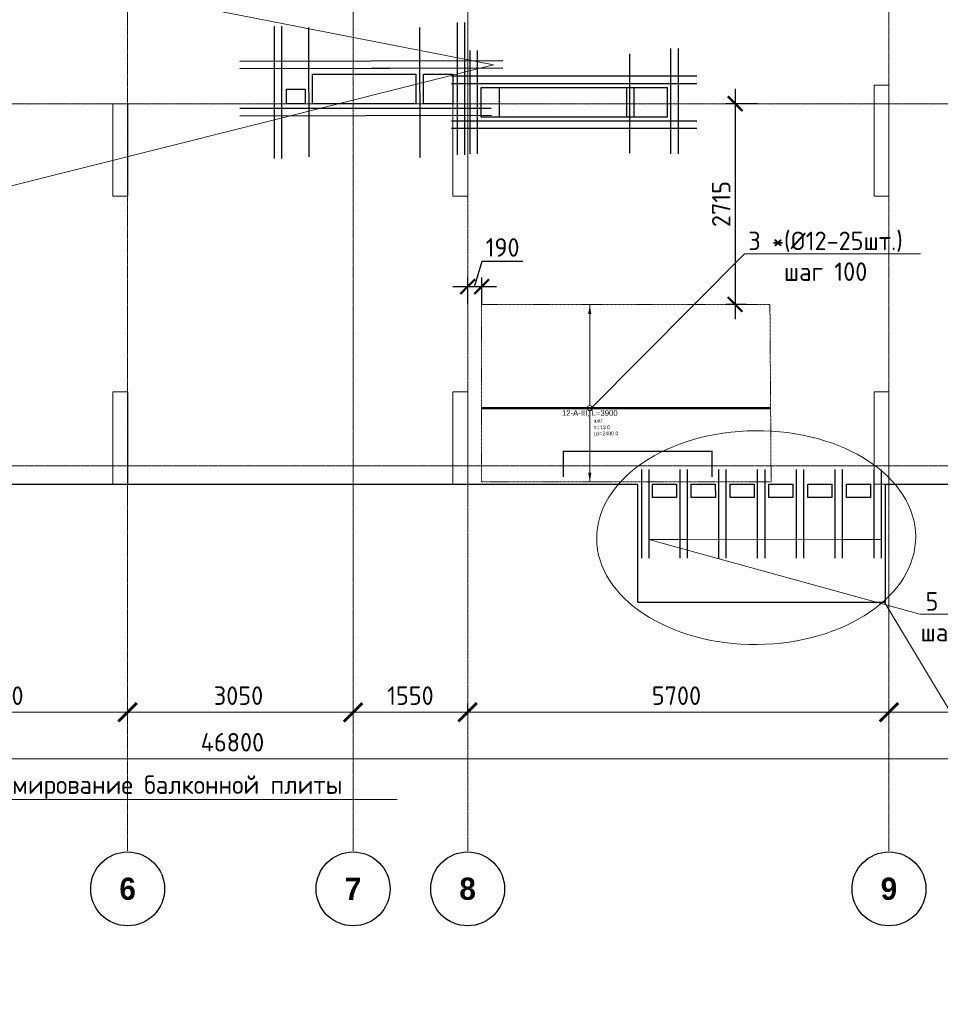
# Model space of a CAD drawing. Header units: millimetres. Extents: x -42044588 to 856694, y -806701 to 941911.
# Tile 196 of 256: x -86027 to -73572, y -289658 to -276330. Entities that reach past the tile are written whole.
import ezdxf
from ezdxf import colors
from ezdxf.entities.mleader import LeaderData, LeaderLine
from ezdxf.enums import TextEntityAlignment as Align
from ezdxf.math import Vec2, Vec3

# ---------------------------------------------------------------- set-up
doc = ezdxf.new("R2010")
doc.units = ezdxf.units.MM
doc.set_wipeout_variables(frame=1)
for name, pattern in [('01 Штриховая _4 мм_', [6, 3.5, -2.5]), ('______5', [1100, 800, -100, 100, -100]), ('DASHED', [7, 5, -2, 0]), ('GOST2.303 4', [7, 5, -2, 0]), ('осевая', [50.8, 31.75, -6.35, 6.35, -6.35])]:
    doc.linetypes.add(name, pattern=pattern)
for name, color, linetype, lineweight in [('907Сл Осевые', 1, 'Continuous', 0), ('_0.25', 114, 'Continuous', 25), ('_0.5', 94, 'Continuous', 50), ('RAZMER', 100, 'Continuous', 15), ('АрмСтер', 2, 'Continuous', 50), ('контур распр. стерхней', 2, 'GOST2.303 4', 20), ('Оси', 40, '______5', 18), ('Перекрытие ж_бетон', 1, 'Continuous', 30), ('подоснова', 151, 'Continuous', 5), ('РАЗМЕРЫ', 1, 'Continuous', 9)]:
    doc.layers.add(name, color=color, linetype=linetype, lineweight=lineweight)
doc.layers.add('АрмСтер_атрибуты', color=2, linetype='Continuous', lineweight=0, plot=False)
doc.layers.add('Колонна_ бетон', color=7, linetype='Continuous', lineweight=50, true_color=0xb4b496)
doc.styles.add('Century Gothic', font='GOTHIC.TTF')
doc.styles.add('GOST-2.304_Type-B', font='GOST_Common.ttf')
doc.styles.get("Standard").update_dxf_attribs({"font": 'arial.ttf'})
doc.styles.add('Аннотативный', font='arial.ttf')
doc.styles.add('ГОСТ', font='GOST_Common.ttf')
doc.dimstyles.new('ISO-25', dxfattribs={"dimtxt": 2.5, "dimasz": 2.5, "dimexe": 1.25, "dimexo": 0.625, "dimtad": 1, "dimtxsty": 'Standard', "dimcen": 2.5, "dimadec": 0, "dimazin": 0, "dimtfac": 1, "dimtmove": 0, "dimatfit": 3, "dimfxl": 0, "dimarcsym": 0})
doc.dimstyles.new('СПДС', dxfattribs={"dimscale": 100, "dimtxt": 2.5, "dimasz": 2, "dimexe": 1.25, "dimexo": 0, "dimtad": 1, "dimdec": 0, "dimrnd": 5, "dimtxsty": 'GOST-2.304_Type-B', "dimblk": 'ARCHTICK', "dimcen": 2.5, "dimdle": 2, "dimclrd": 1, "dimclre": 1, "dimclrt": 1, "dimadec": 0, "dimazin": 2, "dimtfac": 0.75, "dimtdec": 0, "dimtmove": 1, "dimatfit": 3, "dimfxl": 0, "dimtolj": 1, "dimarcsym": 0})

# ---------------------------------------------------------------- blocks, each defined once
blk = doc.blocks.new('_ArchTick')
at = {"color": 0, "linetype": 'ByBlock', "const_width": 0.15}
blk.add_lwpolyline([(-0.5, -0.5), (0.5, 0.5)], dxfattribs=at)
blk = doc.blocks.new('*D6710')
at = {"color": 1, "lineweight": -2, "transparency": 16777216}
for p, q in [((-85705, -346670), (-85705, -346545)), ((-38905, -346670), (-38905, -346545)), ((-85905, -346670), (-38705, -346670))]:
    blk.add_line(p, q, dxfattribs=at)
at = {"layer": 'DEFPOINTS', "color": 0, "transparency": 16777216}
for p in [(-85705, -346670), (-38905, -346670), (-38905, -346670)]:
    blk.add_point(p, dxfattribs=at)
at = {"color": 1, "lineweight": -2, "transparency": 16777216, "xscale": 250, "yscale": 250, "zscale": 250, "rotation": 180}
blk.add_blockref('_ArchTick', (-85705, -346670), dxfattribs=at)
at = {"color": 1, "lineweight": -2, "transparency": 16777216, "xscale": 250, "yscale": 250, "zscale": 250}
blk.add_blockref('_ArchTick', (-38905, -346670), dxfattribs=at)
at = {"color": 1, "transparency": 16777216, "insert": (-67487, -346445), "char_height": 250, "width": 104166.67, "attachment_point": 5, "style": 'GOST-2.304_Type-B'}
blk.add_mtext('\\A1;46800', dxfattribs=at)
blk = doc.blocks.new('NSY101')
at = {"color": 0, "linetype": 'ByBlock', "lineweight": -2}
blk.add_circle((0, 0), 50, dxfattribs=at)
blk = doc.blocks.new('СЛОЖНЫЙ_ОБЪЕКТ_33')
at = {"layer": 'Оси', "color": 16, "linetype": 'Continuous', "lineweight": 25, "transparency": 33554687, "xscale": 9.999999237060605, "yscale": 9.999999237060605, "zscale": 9.999999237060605}
blk.add_blockref('NSY101', (21513, -43009), dxfattribs=at)
at = {"layer": 'Оси', "color": 16, "linetype": 'Continuous', "lineweight": 25, "transparency": 33554687, "insert": (21513, -43009), "char_height": 300, "width": 385, "attachment_point": 5, "style": 'Century Gothic'}
blk.add_mtext('\\A1;{\\fCentury Gothic|i0|b1;\\H300.000000;\\W1.000000;\\C16;6}\\P', dxfattribs=at)
blk = doc.blocks.new('СЛОЖНЫЙ_ОБЪЕКТ_34')
at = {"layer": 'Оси', "color": 16, "linetype": 'Continuous', "lineweight": 25, "transparency": 33554687, "xscale": 9.999999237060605, "yscale": 9.999999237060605, "zscale": 9.999999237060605}
blk.add_blockref('NSY101', (24563, -43009), dxfattribs=at)
at = {"layer": 'Оси', "color": 16, "linetype": 'Continuous', "lineweight": 25, "transparency": 33554687, "insert": (24563, -43009), "char_height": 300, "width": 385, "attachment_point": 5, "style": 'Century Gothic'}
blk.add_mtext('\\A1;{\\fCentury Gothic|i0|b1;\\H300.000000;\\W1.000000;\\C16;7}\\P', dxfattribs=at)
blk = doc.blocks.new('СЛОЖНЫЙ_ОБЪЕКТ_35')
at = {"layer": 'Оси', "color": 16, "linetype": 'Continuous', "lineweight": 25, "transparency": 33554687, "xscale": 9.999999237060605, "yscale": 9.999999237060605, "zscale": 9.999999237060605}
blk.add_blockref('NSY101', (26113, -43009), dxfattribs=at)
at = {"layer": 'Оси', "color": 16, "linetype": 'Continuous', "lineweight": 25, "transparency": 33554687, "insert": (26113, -43009), "char_height": 300, "width": 385, "attachment_point": 5, "style": 'Century Gothic'}
blk.add_mtext('\\A1;{\\fCentury Gothic|i0|b1;\\H300.000000;\\W1.000000;\\C16;8}\\P', dxfattribs=at)
blk = doc.blocks.new('СЛОЖНЫЙ_ОБЪЕКТ_36')
at = {"layer": 'Оси', "color": 16, "linetype": 'Continuous', "lineweight": 25, "transparency": 33554687, "xscale": 9.999999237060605, "yscale": 9.999999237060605, "zscale": 9.999999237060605}
blk.add_blockref('NSY101', (31813, -43009), dxfattribs=at)
at = {"layer": 'Оси', "color": 16, "linetype": 'Continuous', "lineweight": 25, "transparency": 33554687, "insert": (31813, -43009), "char_height": 300, "width": 385, "attachment_point": 5, "style": 'Century Gothic'}
blk.add_mtext('\\A1;{\\fCentury Gothic|i0|b1;\\H300.000000;\\W1.000000;\\C16;9}\\P', dxfattribs=at)
blk = doc.blocks.new('*D6720')
at = {"color": 1, "lineweight": -2, "transparency": 16777216}
for p, q in [((-72355, -346039), (-72355, -345914)), ((-68905, -346039), (-68905, -345914)), ((-72555, -346039), (-68705, -346039))]:
    blk.add_line(p, q, dxfattribs=at)
at = {"layer": 'DEFPOINTS', "color": 0, "transparency": 16777216}
for p in [(-72355, -346039), (-68905, -346039), (-68905, -346039)]:
    blk.add_point(p, dxfattribs=at)
at = {"color": 1, "lineweight": -2, "transparency": 16777216, "xscale": 250, "yscale": 250, "zscale": 250, "rotation": 180}
blk.add_blockref('_ArchTick', (-72355, -346039), dxfattribs=at)
at = {"color": 1, "lineweight": -2, "transparency": 16777216, "xscale": 250, "yscale": 250, "zscale": 250}
blk.add_blockref('_ArchTick', (-68905, -346039), dxfattribs=at)
at = {"color": 1, "transparency": 16777216, "insert": (-70655, -345814), "char_height": 250, "width": 83333.33, "attachment_point": 5, "style": 'GOST-2.304_Type-B'}
blk.add_mtext('\\A1;3450', dxfattribs=at)
blk = doc.blocks.new('*D6721')
at = {"color": 1, "lineweight": -2, "transparency": 16777216}
for p, q in [((-68905, -346039), (-68905, -345914)), ((-65855, -346039), (-65855, -345914)), ((-69105, -346039), (-65655, -346039))]:
    blk.add_line(p, q, dxfattribs=at)
at = {"layer": 'DEFPOINTS', "color": 0, "transparency": 16777216}
for p in [(-68905, -346039), (-65855, -346039), (-65855, -346039)]:
    blk.add_point(p, dxfattribs=at)
at = {"color": 1, "lineweight": -2, "transparency": 16777216, "xscale": 250, "yscale": 250, "zscale": 250, "rotation": 180}
blk.add_blockref('_ArchTick', (-68905, -346039), dxfattribs=at)
at = {"color": 1, "lineweight": -2, "transparency": 16777216, "xscale": 250, "yscale": 250, "zscale": 250}
blk.add_blockref('_ArchTick', (-65855, -346039), dxfattribs=at)
at = {"color": 1, "transparency": 16777216, "insert": (-67405, -345814), "char_height": 250, "width": 83333.33, "attachment_point": 5, "style": 'GOST-2.304_Type-B'}
blk.add_mtext('\\A1;3050', dxfattribs=at)
blk = doc.blocks.new('*D6722')
at = {"color": 1, "lineweight": -2, "transparency": 16777216}
for p, q in [((-65854.71808, -346038.91005), (-65854.71808, -345913.91005)), ((-64304.71808, -346038.91005), (-64304.71808, -345913.91005)), ((-66054.71808, -346038.91005), (-64104.71808, -346038.91005))]:
    blk.add_line(p, q, dxfattribs=at)
at = {"layer": 'DEFPOINTS', "color": 0, "transparency": 16777216}
for p in [(-65854.71808, -346038.91005), (-64304.71808, -346038.91005), (-64304.71808, -346038.91005)]:
    blk.add_point(p, dxfattribs=at)
at = {"color": 1, "lineweight": -2, "transparency": 16777216, "xscale": 250, "yscale": 250, "zscale": 250, "rotation": 180}
blk.add_blockref('_ArchTick', (-65854.71808, -346038.91005), dxfattribs=at)
at = {"color": 1, "lineweight": -2, "transparency": 16777216, "xscale": 250, "yscale": 250, "zscale": 250}
blk.add_blockref('_ArchTick', (-64304.71808, -346038.91005), dxfattribs=at)
at = {"color": 1, "transparency": 16777216, "insert": (-65079.71808, -345813.91005), "char_height": 250, "width": 83333.3333333, "attachment_point": 5, "style": 'GOST-2.304_Type-B'}
blk.add_mtext('\\A1;1550', dxfattribs=at)
blk = doc.blocks.new('*D6723')
at = {"color": 1, "lineweight": -2, "transparency": 16777216}
for p, q in [((-64305, -346039), (-64305, -345914)), ((-58605, -346039), (-58605, -345914)), ((-64505, -346039), (-58405, -346039))]:
    blk.add_line(p, q, dxfattribs=at)
at = {"layer": 'DEFPOINTS', "color": 0, "transparency": 16777216}
for p in [(-64305, -346039), (-58605, -346039), (-58605, -346039)]:
    blk.add_point(p, dxfattribs=at)
at = {"color": 1, "lineweight": -2, "transparency": 16777216, "xscale": 250, "yscale": 250, "zscale": 250, "rotation": 180}
blk.add_blockref('_ArchTick', (-64305, -346039), dxfattribs=at)
at = {"color": 1, "lineweight": -2, "transparency": 16777216, "xscale": 250, "yscale": 250, "zscale": 250}
blk.add_blockref('_ArchTick', (-58605, -346039), dxfattribs=at)
at = {"color": 1, "transparency": 16777216, "insert": (-61480, -345814), "char_height": 250, "width": 83333.33, "attachment_point": 5, "style": 'GOST-2.304_Type-B'}
blk.add_mtext('\\A1;5700', dxfattribs=at)
blk = doc.blocks.new('*D6724')
at = {"color": 1, "lineweight": -2, "transparency": 16777216}
for p, q in [((-58605, -346039), (-58605, -345914)), ((-54205, -346039), (-54205, -345914)), ((-58805, -346039), (-54005, -346039))]:
    blk.add_line(p, q, dxfattribs=at)
at = {"layer": 'DEFPOINTS', "color": 0, "transparency": 16777216}
for p in [(-58605, -346039), (-54205, -346039), (-54205, -346039)]:
    blk.add_point(p, dxfattribs=at)
at = {"color": 1, "lineweight": -2, "transparency": 16777216, "xscale": 250, "yscale": 250, "zscale": 250, "rotation": 180}
blk.add_blockref('_ArchTick', (-58605, -346039), dxfattribs=at)
at = {"color": 1, "lineweight": -2, "transparency": 16777216, "xscale": 250, "yscale": 250, "zscale": 250}
blk.add_blockref('_ArchTick', (-54205, -346039), dxfattribs=at)
at = {"color": 1, "transparency": 16777216, "insert": (-56430, -345814), "char_height": 250, "width": 83333.33, "attachment_point": 5, "style": 'GOST-2.304_Type-B'}
blk.add_mtext('\\A1;4400', dxfattribs=at)
blk = doc.blocks.new('подложка стн 1-го этажа')
at = {"layer": 'Колонна_ бетон', "color": 252, "linetype": 'DASHED', "lineweight": 0, "ltscale": 0.5, "true_color": 0x939598, "transparency": 33554687}
for p, q in [((35144, 14862, -200), (34944, 14862, -200)), ((34944, 13362, -200), (34944, 14862, -200)), ((34944, 14862, -200), (34944, 14862, -200)), ((35144, 14862, -200), (35144, 14862, -200)), ((35144, 14862, -200), (35144, 13362, -200)), ((24844, 14612, -200), (24644, 14612, -200)), ((24644, 14612, -200), (24644, 14612, -200)), ((24644, 14612, -200), (24644, 13362, -200)), ((24844, 14612, -200), (24844, 14612, -200)), ((24844, 13362, -200), (24844, 14612, -200)), ((29444, 14612, -200), (29244, 14612, -200)), ((29244, 14612, -200), (29244, 14612, -200)), ((29244, 14612, -200), (29244, 13362, -200)), ((29444, 14612, -200), (29444, 14612, -200)), ((29444, 14612, -200), (29444, 13362, -200)), ((24844, 13362, -200), (24644, 13362, -200)), ((24644, 13362, -200), (24644, 13362, -200)), ((24844, 13362, -200), (24844, 13362, -200)), ((29244, 13362, -200), (29244, 13362, -200)), ((29244, 13362, -200), (29444, 13362, -200)), ((29444, 13362, -200), (29444, 13362, -200)), ((34944, 13362, -200), (34944, 13362, -200)), ((35144, 13362, -200), (34944, 13362, -200)), ((35144, 13362, -200), (35144, 13362, -200)), ((24644, 9462, -200), (24644, 10712, -200)), ((24844, 10712, -200), (24644, 10712, -200)), ((24844, 9462, -200), (24844, 10712, -200)), ((29244, 10712, -200), (29244, 9462, -200)), ((29244, 10712, -200), (29444, 10712, -200)), ((29444, 9462, -200), (29444, 10712, -200)), ((35144, 10712, -200), (34944, 10712, -200)), ((34944, 10712, -200), (34944, 9462, -200)), ((35144, 10712, -200), (35144, 9462, -200)), ((24644, 9462, -200), (24844, 9462, -200)), ((29444, 9462, -200), (29244, 9462, -200)), ((35144, 9462, -200), (34944, 9462, -200))]:
    blk.add_line(p, q, dxfattribs=at)
blk = doc.blocks.new('_None')
blk = doc.blocks.new('*D5418')
at = {"color": 0, "lineweight": -2, "transparency": 16777216}
for p, q in [((-78668, -282519), (-78668, -282168)), ((-78665, -282169), (-76663, -282169)), ((-76660, -282519), (-76660, -282168))]:
    blk.add_line(p, q, dxfattribs=at)
at = {"color": 0, "transparency": 16777216}
for points in [[(-78665, -282168), (-78665, -282169), (-78668, -282169)], [(-76663, -282168), (-76663, -282169), (-76660, -282169)]]:
    blk.add_solid(points, dxfattribs=at)
at = {"layer": 'DEFPOINTS', "color": 0, "transparency": 16777216}
for p in [(-76660, -282169), (-78668, -282520), (-76660, -282520)]:
    blk.add_point(p, dxfattribs=at)
at = {"color": 0, "lineweight": 0, "transparency": 16777216, "insert": (-77664, -282167), "char_height": 2.5, "attachment_point": 5}
blk.add_mtext('2007,47', dxfattribs=at)
blk = doc.blocks.new('*U5415')
at = {"layer": 'РАЗМЕРЫ'}
for p, q in [((112, 1400), (-112, 1400)), ((112, -1000), (-112, -1000))]:
    blk.add_line(p, q, dxfattribs=at)
at = {"layer": 'РАЗМЕРЫ', "ltscale": 15}
blk.add_line((0, -1000), (0, 1400), dxfattribs=at)
at = {"layer": 'РАЗМЕРЫ'}
for points in [[(0, 1400), (21, 1275), (-21, 1275)], [(0, -1000), (21, -875), (-21, -875)]]:
    blk.add_solid(points, dxfattribs=at)
at = {"layer": 'АрмСтер_атрибуты', "color": 215, "ltscale": 15, "style": 'Аннотативный'}
for s, p in [('шаг', (51, -194)), ('n=', (51, -285)), ('Lр=', (50, -368))]:
    blk.add_text(s, height=50, dxfattribs=at).set_placement(p)
at = {"layer": 'АрмСтер_атрибуты', "style": 'Аннотативный', "flags": 8}
blk.add_attdef('ПОЗ', (110, 30), '', height=75, dxfattribs=at)
at = {"layer": 'АрмСтер_атрибуты', "color": 215, "style": 'Аннотативный'}
for tag, p, flags in [('КОЛ', (138, -285), 8), ('ШАГ', (191, -194), 10), ('ШИРИНА', (173, -368), 8)]:
    blk.add_attdef(tag, p, '', height=50, dxfattribs=dict(at, flags=flags))
at = {"layer": 'АрмСтер_атрибуты', "flags": 9}
for tag, p in [('МАССА', (-1034, -410)), ('ОБОЗНАЧЕНИЕ', (-1034, -524))]:
    blk.add_attdef(tag, p, '', height=75, dxfattribs=at)
at = {"linetype": 'Continuous', "lineweight": 0}
blk.add_wipeout([(35, 0), (28, 21), (11, 33), (-11, 33), (-28, 21), (-35, 0), (-28, -21), (-11, -33), (11, -33), (28, -21)], dxfattribs=at)
at = {"color": 0, "linetype": 'ByBlock', "lineweight": -2, "ltscale": 100}
blk.add_line((-1463, 0), (2437, 0), dxfattribs=at)
at = {"layer": 'РАЗМЕРЫ'}
blk.add_circle((0, 0), 35, dxfattribs=at)
at = {"layer": 'АрмСтер_атрибуты', "style": 'Аннотативный', "flags": 8}
blk.add_attdef('НАИМЕНОВАНИЕ', text='', height=75, dxfattribs=at).set_placement((0, -29), align=Align.TOP_CENTER)
blk = doc.blocks.new('*D5432')
at = {"layer": '907Сл Осевые', "color": 1, "lineweight": -2, "transparency": 16777216}
for p, q in [((-79872, -279944), (-79769, -279600)), ((-79769, -279600), (-79219, -279600)), ((-79966, -280184), (-79966, -279819)), ((-79777, -280184), (-79777, -279819)), ((-79577, -279944), (-80166, -279944))]:
    blk.add_line(p, q, dxfattribs=at)
at = {"layer": 'DEFPOINTS', "color": 0, "transparency": 16777216}
for p in [(-79966, -279944), (-79966, -280184, -360), (-79777, -280184)]:
    blk.add_point(p, dxfattribs=at)
at = {"layer": '907Сл Осевые', "color": 1, "lineweight": -2, "transparency": 16777216, "xscale": 200, "yscale": 200, "zscale": 200, "rotation": 180}
blk.add_blockref('_ArchTick', (-79966, -279944), dxfattribs=at)
at = {"layer": '907Сл Осевые', "color": 1, "lineweight": -2, "transparency": 16777216, "xscale": 200, "yscale": 200, "zscale": 200}
blk.add_blockref('_ArchTick', (-79777, -279944), dxfattribs=at)
at = {"layer": '907Сл Осевые', "color": 1, "lineweight": 0, "transparency": 16777216, "insert": (-79494, -279413), "char_height": 250, "attachment_point": 5, "style": 'GOST-2.304_Type-B'}
blk.add_mtext('\\A1;190', dxfattribs=at)
blk = doc.blocks.new('*D5433')
at = {"layer": '907Сл Осевые', "color": 1, "lineweight": -2, "transparency": 16777216}
for p, q in [((-76348, -277267), (-76348, -280384)), ((-76046, -277467), (-76473, -277467)), ((-76197, -280184), (-76473, -280184))]:
    blk.add_line(p, q, dxfattribs=at)
at = {"layer": 'DEFPOINTS', "color": 0, "transparency": 16777216}
for p in [(-76046, -277467, -360), (-76348, -280184), (-76197, -280184)]:
    blk.add_point(p, dxfattribs=at)
at = {"layer": '907Сл Осевые', "color": 1, "lineweight": -2, "transparency": 16777216, "xscale": 200, "yscale": 200, "zscale": 200}
for p, rotation in [((-76348, -277467), 90), ((-76348, -280184), 270)]:
    blk.add_blockref('_ArchTick', p, dxfattribs=dict(at, rotation=rotation))
at = {"layer": '907Сл Осевые', "color": 1, "lineweight": 0, "transparency": 16777216, "insert": (-76536, -278826), "char_height": 250, "attachment_point": 5, "rotation": 90, "style": 'GOST-2.304_Type-B'}
blk.add_mtext('\\A1;2715', dxfattribs=at)
blk = doc.blocks.new('*U6774')
at = {"layer": '_0.25', "ltscale": 100}
blk.add_lwpolyline([(0, 401), (2520, 401), (2520, 0), (0, 0)], close=True, dxfattribs=at)
at = {"layer": '_0.5', "color": 7, "lineweight": 30, "ltscale": 100}
for p, q in [((-150, 901), (-150, -500)), ((-50, 901), (-50, -500)), ((2570, -500), (2570, 925)), ((2670, -500), (2670, 925)), ((2920, 551), (-400, 551)), ((2920, 451), (-400, 451)), ((-400, -50), (2920, -50)), ((-400, -150), (2920, -150))]:
    blk.add_line(p, q, dxfattribs=at)
blk = doc.blocks.new('блочина')
at = {"layer": 'Перекрытие ж_бетон', "color": 4}
for points in [[(122913, 55780), (122913, 56180), (124313, 56180), (124313, 55780)], [(124813, 55780), (124413, 55780), (124413, 56180), (124813, 56180)], [(122813, 55778), (122563, 55778), (122563, 55978), (122813, 55978)], [(125443, 55600), (125443, 56000), (127163, 56000), (127163, 55600)], [(127263, 55600), (127263, 56000), (127713, 56000), (127713, 55600)]]:
    blk.add_lwpolyline(points, close=True, dxfattribs=at)
blk = doc.blocks.new('оси блок 2')
at = {"layer": 'Оси', "color": 16, "linetype": 'осевая', "lineweight": 0, "ltscale": 0.25, "transparency": 33554687}
for p, q in [((-68904.7, -322543), (-68904.7, -347914.1)), ((-65854.7, -322543), (-65854.7, -347914.1)), ((-64304.7, -322543), (-64304.7, -347914.1)), ((-58604.7, -322543), (-58604.7, -347914.1)), ((-89822.3, -337801.3), (-37238.5, -337801.3)), ((-89822.3, -342701.3), (-37238.5, -342701.3))]:
    blk.add_line(p, q, dxfattribs=at)
at = {"layer": 'Оси', "color": 16, "linetype": 'Continuous', "lineweight": 25, "transparency": 33554687}
for name in ['СЛОЖНЫЙ_ОБЪЕКТ_33', 'СЛОЖНЫЙ_ОБЪЕКТ_34', 'СЛОЖНЫЙ_ОБЪЕКТ_35', 'СЛОЖНЫЙ_ОБЪЕКТ_36']:
    blk.add_blockref(name, (-90418.2, -305420.5), dxfattribs=at)
for base, p1, p2, picture, middle in [((-68904.7, -346038.9), (-72354.7, -346038.9), (-68904.7, -346038.9), '*D6720', (-70654.9, -346038.9)), ((-65854.7, -346038.9), (-68904.7, -346038.9), (-65854.7, -346038.9), '*D6721', (-67404.9, -346038.9)), ((-64304.7, -346038.9), (-65854.7, -346038.9), (-64304.7, -346038.9), '*D6722', (-65079.7, -346038.9)), ((-58604.7, -346038.9), (-64304.7, -346038.9), (-58604.7, -346038.9), '*D6723', (-61479.9, -346038.9)), ((-54204.7, -346038.9), (-58604.7, -346038.9), (-54204.7, -346038.9), '*D6724', (-56429.9, -346038.9)), ((-38904.7, -346670.2), (-85704.7, -346670.2), (-38904.7, -346670.2), '*D6710', (-67487.3, -346670.2))]:
    dim = blk.add_linear_dim(base=base, p1=p1, p2=p2, dimstyle='СПДС', override={"dimgap": 1})
    dim.commit()
    dim.dimension.update_dxf_attribs({"geometry": picture, "text_midpoint": middle, "dimtype": 160})

msp = doc.modelspace()

# ---------------------------------------------------------------- linework, layer by layer
at = {"lineweight": 30}
for p, q in [((-80110.159, -276368.478), (-80110.159, -278158.478)), ((-80010.159, -276368.478), (-80010.159, -278158.478)), ((-82584.016, -276417.462), (-82584.016, -278207.462)), ((-82484.016, -276417.462), (-82484.016, -278207.462)), ((-82120.683, -276437.687, -360), (-82115.578, -278186.621, -360)), ((-80618.53, -276437.687, -360), (-80613.426, -278197.32, -360)), ((-77777.981, -276792.993), (-77777.981, -278138.035)), ((-79490.159, -276888.478), (-83048.526, -276895.061)), ((-79490.159, -276988.189), (-83048.526, -276994.772)), ((-79490.159, -276988.478), (-82545.229, -276995.061)), ((-79648.046, -277534.525), (-83050.627, -277530.656)), ((-79642.738, -277627.35), (-83048.526, -277635.134))]:
    msp.add_line(p, q, dxfattribs=at)
at = {"layer": 'RAZMER', "lineweight": 30}
for points, elevation in [([(-77615.019, -282417.445), (-77615.061, -283617.445)], 0.125), ([(-77515.019, -282417.445), (-77515.061, -283617.445)], 0.125), ([(-77097.767, -282417.445), (-77097.809, -283617.445)], 0.107), ([(-76997.767, -282417.445), (-76997.809, -283617.445)], 0.107), ([(-76572.78, -282417.445), (-76572.822, -283617.445)], 0.125), ([(-76472.78, -282417.445), (-76472.822, -283617.445)], 0.125), ([(-76047.701, -282417.445), (-76047.742, -283617.445)], 0.036), ([(-75947.701, -282417.445), (-75947.742, -283617.445)], 0.036), ([(-75522.807, -282417.445), (-75522.849, -283617.445)], 0.16), ([(-75422.807, -282417.445), (-75422.849, -283617.445)], 0.16), ([(-74997.82, -282417.445), (-74997.862, -283617.445)], 0.178), ([(-74897.82, -282417.445), (-74897.862, -283617.445)], 0.178), ([(-74472.834, -282417.445), (-74472.875, -283617.445)], 0.107), ([(-74372.834, -282417.445), (-74372.875, -283617.445)], 0.107)]:
    msp.add_lwpolyline(points, dxfattribs=dict(at, elevation=elevation))
at = {"layer": 'контур распр. стерхней', "linetype": '01 Штриховая _4 мм_'}
msp.add_lwpolyline([(-75861.34, -282587.387), (-79777.134, -282587.387), (-79777.125, -280184.359), (-75877.128, -280184.359)], close=True, dxfattribs=at)
at = {"layer": 'Перекрытие ж_бетон'}
for p, q in [((-77666.405, -284217.402, -360), (-77666.405, -282617.403, -360)), ((-74316.405, -282617.403, -360), (-74316.405, -284217.402, -360)), ((-74316.405, -284217.402, -360), (-77666.405, -284217.402, -360))]:
    msp.add_line(p, q, dxfattribs=at)
at = {"layer": 'Перекрытие ж_бетон', "elevation": -360}
for points in [[(-89416.311, -282617.402), (-83066.242, -282617.402), (-83066.238, -282617.402), (-79716.24, -282617.402), (-79716.24, -282617.402), (-77666.405, -282617.402)], [(-74316.405, -282617.402), (-67666.405, -282617.402), (-67666.405, -282617.402), (-64316.865, -282617.402), (-64316.871, -282617.402), (-60716.405, -282617.402)]]:
    msp.add_lwpolyline(points, dxfattribs=at)
at = {"layer": 'Перекрытие ж_бетон'}
for points, elevation in [([(-77140.636, -282797.428), (-77465.636, -282797.428), (-77466.405, -282617.438), (-77141.405, -282617.438)], -360), ([(-76615.556, -282797.428), (-76940.556, -282797.428), (-76941.326, -282617.438), (-76616.326, -282617.438)], -360.089), ([(-76090.662, -282797.428), (-76415.662, -282797.428), (-76416.432, -282617.438), (-76091.432, -282617.438)], -359.982), ([(-75565.582, -282797.428), (-75890.582, -282797.428), (-75891.352, -282617.438), (-75566.352, -282617.438)], -360.071), ([(-75040.689, -282797.428), (-75365.689, -282797.428), (-75366.459, -282617.438), (-75041.459, -282617.438)], -360.071), ([(-74516.392, -282797.413), (-74841.472, -282797.463), (-74841.472, -282617.438), (-74516.472, -282617.438)], -359.929)]:
    msp.add_lwpolyline(points, close=True, dxfattribs=dict(at, elevation=elevation))

# ---------------------------------------------------------------- block references
msp.add_blockref('подложка стн 1-го этажа', (-109410.328, -292079.197, 200))
at = {"ltscale": 100}
msp.add_blockref('*U6774', (-79786.094, -277647.403, 200), dxfattribs=at)
at = {"layer": 'РАЗМЕРЫ'}
msp.add_blockref('оси блок 2', (-15661.687, 60333.919, -360), dxfattribs=at)

# ---------------------------------------------------------------- dimensions: what is measured, and where the dimension line sits
at = {"lineweight": 0}
dim = msp.add_linear_dim(base=(-76660.435, -282168.852), p1=(-78667.906, -282519.837), p2=(-76660.435, -282519.837), dimstyle='ISO-25', dxfattribs=at)
dim.commit()
dim.dimension.update_dxf_attribs({"geometry": '*D5418', "text_midpoint": (-77664.171, -282166.724)})

# ---------------------------------------------------------------- leaders
at = {"layer": 'подоснова', "color": 2, "ltscale": 0.3}
ml = msp.add_multileader_mtext('Standard', dxfattribs=at)
ml.set_content('1 %%C12  А500С', color=2, style='GOST-2.304_Type-B')
ml.set_leader_properties(color=256, linetype='ByLayer', lineweight=15)
ml.set_arrow_properties(name='NONE')
ml.build(insert=Vec2(0, 0))
ml.multileader.update_dxf_attribs({"text_left_attachment_type": 6, "text_right_attachment_type": 6, "dogleg_length": 0.1, "arrow_head_size": 18})
ctx = ml.context
ctx.base_point, ctx.char_height, ctx.arrow_head_size, ctx.landing_gap_size, ctx.plane_origin = Vec3(-92023.397, -279596.51, 360), 250, 18, 20, Vec3(-100998.983, -278448.083, 360)
ctx.left_attachment, ctx.right_attachment, ctx.text_align_type = 6, 6, 1
notes = []
notes.append((ctx, [(1, (1, 1, 0), (-90201.479, -279596.51, 360), (-1, 0), 0.1, [(7, [(-96272.971, -271156.948, 360), (-95439.583, -277484.549, 360), (-91447.75, -273354.756, 360), (-92460.255, -275448.735, 360)], 0, []), (1, [(-90086.273, -278046.019, 360), (-89391.275, -275434.598, 360), (-84740.33, -275936.243, 360), (-79618.316, -276942.398, 360)], 0, [])])]))
ctx.mtext.insert, ctx.mtext.alignment, ctx.mtext.flow_direction = Vec3(-91112.488, -279296.51, 360), 2, 5
ml = msp.add_multileader_mtext('Standard', dxfattribs=at)
ml.set_content('5 (%%C12)\\Pшаг 100', color=2, style='GOST-2.304_Type-B')
ml.set_leader_properties(color=256, linetype='ByLayer', lineweight=15)
ml.set_arrow_properties(name='NONE')
ml.build(insert=Vec2(0, 0))
ml.multileader.update_dxf_attribs({"text_left_attachment_type": 6, "text_right_attachment_type": 6, "dogleg_length": 0.1, "arrow_head_size": 18})
ctx = ml.context
ctx.base_point, ctx.char_height, ctx.arrow_head_size, ctx.landing_gap_size, ctx.plane_origin = Vec3(-73850.062, -284379.117, 720.018), 250, 18, 20, Vec3(-77352.44, -282659.229, 720.018)
ctx.left_attachment, ctx.right_attachment, ctx.text_align_type = 6, 6, 1
notes.append((ctx, [(0, (1, 1, 0), (-73850.162, -284379.117, 720.018), (1, 0), 0.1, [(6, [(-74372.834, -283366.437, 720.018), (-74897.82, -283366.437, 720.018), (-75437.091, -283360.834, 720.018), (-75947.701, -283366.437, 720.018), (-76487.158, -283360.834, 720.018), (-76997.767, -283366.437, 720.018), (-77515.019, -283366.437, 720.018)], 0, [])])]))
ctx.mtext.insert, ctx.mtext.alignment, ctx.mtext.flow_direction = Vec3(-73274.759, -284079.117, 720.018), 2, 5
ml = msp.add_multileader_mtext('Standard', dxfattribs=at)
ml.set_content('\\pxi0.391,qc;{\\C80;См. узел армирование балконной плиты}', color=2, style='GOST-2.304_Type-B')
ml.set_leader_properties(color=256, linetype='ByLayer', lineweight=15)
ml.set_arrow_properties(name='NONE')
ml.build(insert=Vec2(0, 0))
ml.multileader.update_dxf_attribs({"text_left_attachment_type": 6, "text_right_attachment_type": 6, "dogleg_length": 0.1, "arrow_head_size": 18})
ctx = ml.context
ctx.base_point, ctx.char_height, ctx.arrow_head_size, ctx.landing_gap_size, ctx.plane_origin = Vec3(-87799.956, -286885.085, 160), 250, 18, 20, Vec3(-97820.604, -280902.647, 160)
ctx.left_attachment, ctx.right_attachment, ctx.text_align_type = 6, 6, 1
notes.append((ctx, [(0, (1, 1, 0), (-87800.056, -286885.085, 160), (1, 0), 0.1, [(0, [(-89397.101, -284219.633, 160)], 0, [])])]))
ctx.mtext.insert, ctx.mtext.alignment, ctx.mtext.flow_direction = Vec3(-84789.994, -286560.085, 160), 2, 5
ml = msp.add_multileader_mtext('Standard', dxfattribs=at)
ml.set_content('\\pxi0.391,qc;{\\C80;См. узел армирование балконной плиты}', color=2, style='GOST-2.304_Type-B')
ml.set_leader_properties(color=256, linetype='ByLayer', lineweight=15)
ml.set_arrow_properties(name='NONE')
ml.build(insert=Vec2(0, 0))
ml.multileader.update_dxf_attribs({"text_left_attachment_type": 6, "text_right_attachment_type": 6, "dogleg_length": 0.1, "arrow_head_size": 18})
ctx = ml.context
ctx.base_point, ctx.char_height, ctx.arrow_head_size, ctx.landing_gap_size, ctx.plane_origin = Vec3(-72738.649, -286865.973, 160), 250, 18, 20, Vec3(-82759.297, -280883.535, 160)
ctx.left_attachment, ctx.right_attachment, ctx.text_align_type = 6, 6, 1
notes.append((ctx, [(0, (1, 1, 0), (-72738.749, -286865.973, 160), (1, 0), 0.1, [(0, [(-74335.795, -284200.521, 160)], 0, [])])]))
ctx.mtext.insert, ctx.mtext.alignment, ctx.mtext.flow_direction = Vec3(-69728.687, -286540.973, 160), 2, 5
for ctx, leaders in notes:
    for number, flags, end, landing, length, lines in leaders:
        leader = LeaderData()
        leader.index, (leader.has_last_leader_line, leader.has_dogleg_vector, leader.attachment_direction) = number, flags
        leader.last_leader_point, leader.dogleg_vector, leader.dogleg_length = Vec3(end), Vec3(landing), length
        for number, points, colour, breaks in lines:
            line = LeaderLine()
            line.index, line.vertices, line.color, line.breaks = number, Vec3.list(points), colors.encode_raw_color(colour), breaks
            leader.lines.append(line)
        ctx.leaders.append(leader)

# ---------------------------------------------------------------- next in the draw order: block references
at = {"layer": 'АрмСтер', "ltscale": 15}
ref = msp.add_blockref('*U5415', (-78314.625, -281587.387), dxfattribs=at)
ref.add_attrib('НАИМЕНОВАНИЕ', '12-A-III, L=3900', dxfattribs={"layer": 'АрмСтер_атрибуты', "height": 75, "style": 'Аннотативный', "flags": 8}).set_placement((-78314.625, -281616.726), align=Align.TOP_CENTER)
ref.add_attrib('КОЛ', '13.0', (-78176.576, -281872.512), dxfattribs={"layer": 'АрмСтер_атрибуты', "color": 215, "height": 50, "style": 'Аннотативный', "flags": 8})
ref.add_attrib('ШИРИНА', '2400.0', (-78141.74, -281955.186), dxfattribs={"layer": 'АрмСтер_атрибуты', "color": 215, "height": 50, "style": 'Аннотативный', "flags": 8})

# ---------------------------------------------------------------- next in the draw order: linework, layer by layer
at = {"layer": 'РАЗМЕРЫ'}
msp.add_ellipse((-76062.81, -283340.189, -200), major_axis=(2157.988, 16.605), ratio=0.670490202, dxfattribs=at)

# ---------------------------------------------------------------- next in the draw order: block references
msp.add_blockref('блочина', (-204979.119, -333247.553, 200))

# ---------------------------------------------------------------- next in the draw order: texts
at = {"ltscale": 100, "insert": (-134257.524, -279325.968), "char_height": 250, "attachment_point": 1, "style": 'ГОСТ'}
msp.add_mtext_dynamic_manual_height_columns('\\pi1250,t1750;1.^IПроизводство работ вести в строгом соответствии с требованиями СП 70.13330.2012 "Несущие и ограждающие конструкции" и проектом производства работ.{\\H1.83333x; }\\P2.^IПеред бетонированием арматуру и основание, на которую укладывается бетонная смесь, очистить от {\\H1.55556x; }ржавчины и грязи. {\\H1.64815x; }\\P3.^IБетонирование вести слоем на всю толщину  плит. Захватки при бетонировании должны быть отсечены {\\H1.61728x; }вертикальными швами. Бетон применять класса В25. Заполнителем для бетона служит щебень твердых пород, {\\H1.62757x; }наибольшая фракция щебня не должна превышать 40мм.{\\H1.62414x; }\\P4.^IВ процессе бетонирования обеспечить соблюдение защитных слоев и мест положения рабочей арматуры {\\H1.62529x; }согласно проекту. Материал фиксаторов для нижней арматуры фундаментных плит выбирается проектом производства {\\H1.6249x; }работ, исходя из конкретных возможностей строительной организации.{\\H1.62503x; }\\P5.^IПроектом принято соединение рабочих стержней арматуры монолитной плиты внахлестку (без сварки). {\\H1.72499x; }\\P6.^IСварные арматурные каркасы изготовить на заводе-изготовители. {\\H1.67917x; }\\P7.^IКрестообразные соединения стержней арматуры 1-го и 2-го рядов, а также 3-го и 4-го рядов между собой {\\H1.60694x; }выполнить вязкой отожженной проволокой диаметром 2,0-3,0 мм. Допускается применение специальных соединительных {\\H1.63102x; }элементов - пластмассовых или проволочных фиксаторов. Соединение арматуры допускается предусматривать не во всех {\\H1.62299x; }местах пересечения стержней арматуры. При этом должны быть связаны вязальной проволокой все пересечения стержней {\\H1.62567x; }в 2-х крайних рядах по периметру плит, остальные узлы могут быть соединены через узел в шахматном порядке (схему {\\H1.72478x; }вязки стержней см. на данном листе).{\\H1.77924x; }', width=18954.38214, gutter_width=12.5, heights=[0], dxfattribs=at)

# ---------------------------------------------------------------- next in the draw order: dimensions: what is measured, and where the dimension line sits
at = {"layer": '907Сл Осевые', "lineweight": 0}
dim = msp.add_linear_dim(base=(-76348.179, -280184.359), p1=(-76045.98, -277467.403, -360), p2=(-76196.561, -280184.359), angle=90, dimstyle='СПДС', dxfattribs=at)
dim.commit()
dim.dimension.update_dxf_attribs({"geometry": '*D5433', "text_midpoint": (-76535.679, -278825.881)})
dim = msp.add_linear_dim(base=(-79966.405, -279944.148), p1=(-79777.125, -280184.359), p2=(-79966.405, -280184.359, -360), dimstyle='СПДС', dxfattribs=at)
dim.commit()
dim.dimension.update_dxf_attribs({"geometry": '*D5432', "text_midpoint": (-79706.14, -279412.898)})

# ---------------------------------------------------------------- next in the draw order: leaders
at = {"layer": 'подоснова', "color": 2, "ltscale": 0.3}
ml = msp.add_multileader_mtext('Standard', dxfattribs=at)
ml.set_content('3 *(%%C12-25шт.)\\Pшаг 100', color=2, style='GOST-2.304_Type-B')
ml.set_leader_properties(color=256, linetype='ByLayer', lineweight=15)
ml.set_arrow_properties(name='NONE')
ml.build(insert=Vec2(0, 0))
ml.multileader.update_dxf_attribs({"text_left_attachment_type": 6, "text_right_attachment_type": 6, "dogleg_length": 0.1, "arrow_head_size": 18})
ctx = ml.context
ctx.base_point, ctx.char_height, ctx.arrow_head_size, ctx.landing_gap_size, ctx.plane_origin = Vec3(-76222.618, -279498.915, 180), 250, 18, 20, Vec3(-85504.315, -274767.367, 180)
ctx.left_attachment, ctx.right_attachment, ctx.text_align_type = 6, 6, 1
notes = []
notes.append((ctx, [(0, (1, 1, 0), (-76222.718, -279498.915, 180), (1, 0), 0.1, [(0, [(-78302.653, -281597.508, 180)], 0, [])])]))
ctx.mtext.insert, ctx.mtext.alignment, ctx.mtext.flow_direction = Vec3(-75124.209, -279198.915, 180), 2, 5
for ctx, leaders in notes:
    for number, flags, end, landing, length, lines in leaders:
        leader = LeaderData()
        leader.index, (leader.has_last_leader_line, leader.has_dogleg_vector, leader.attachment_direction) = number, flags
        leader.last_leader_point, leader.dogleg_vector, leader.dogleg_length = Vec3(end), Vec3(landing), length
        for number, points, colour, breaks in lines:
            line = LeaderLine()
            line.index, line.vertices, line.color, line.breaks = number, Vec3.list(points), colors.encode_raw_color(colour), breaks
            leader.lines.append(line)
        ctx.leaders.append(leader)

doc.saveas('drawing.dxf')
